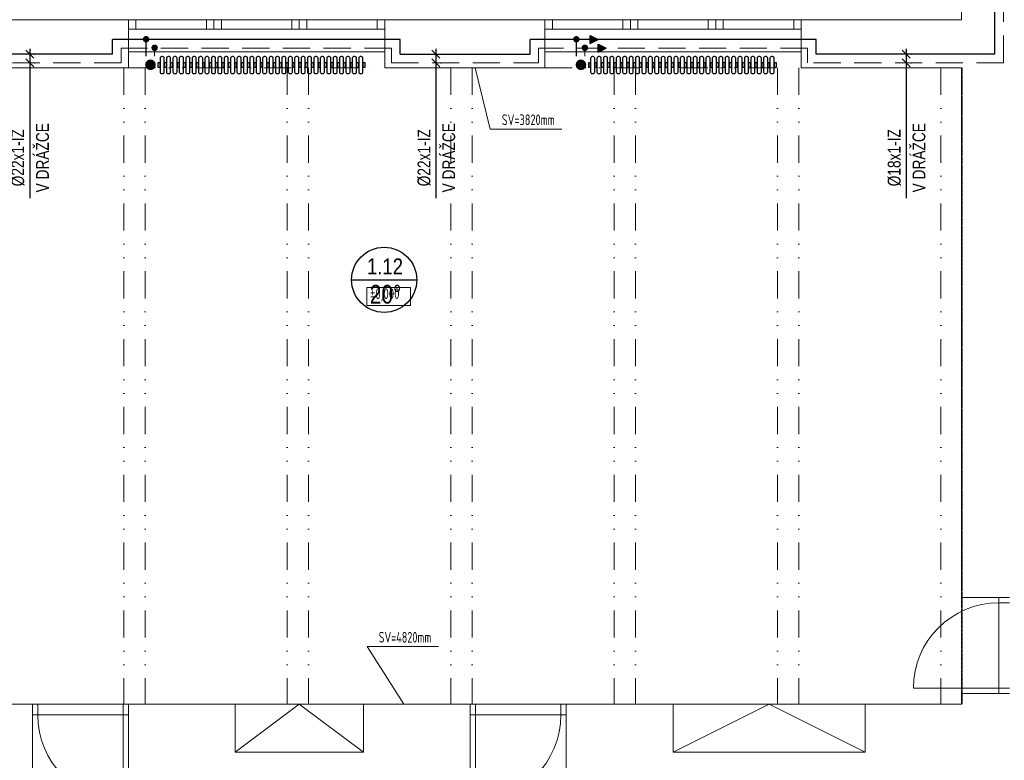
# Model space of a CAD drawing. Header units: millimetres. Extents: x 2424458 to 5109721, y -2781114 to -1335434.
# Tile 26 of 59: x 2470975 to 2480195, y -1384963 to -1378028. Entities that reach past the tile are written whole.
import ezdxf
from ezdxf.enums import TextEntityAlignment as Align

# ---------------------------------------------------------------- set-up
doc = ezdxf.new("R2010")
doc.units = ezdxf.units.MM
doc.header["$LTSCALE"] = 20
doc.header["$MEASUREMENT"] = 0
for name, pattern in [('Cerchovana 2 tecky', [0.33, 0.15, -0.06, 0, -0.06, 0, -0.06]), ('DASHED', [19.05, 12.7, -6.35]), ('DIVIDE', [31.75, 12.7, -6.35, 0, -6.35, 0, -6.35])]:
    doc.linetypes.add(name, pattern=pattern)
for name, color, linetype in [('ARMATURY', 2, 'Continuous'), ('KOTY', 2, 'Continuous'), ('slepák', 8, 'Continuous'), ('TZB_TOP rozvody', 6, 'Continuous'), ('UT', 6, 'Continuous'), ('Čísla místností', 7, 'Continuous')]:
    doc.layers.add(name, color=color, linetype=linetype)
doc.styles.add('ARIEL', font='ARIAL.TTF')
doc.styles.add('ISOCP', font='ISOCP___.TTF')
doc.styles.add('ROMANS', font='ic-romans.shx', dxfattribs={"width": 0.8})
doc.styles.get("Standard").update_dxf_attribs({"font": 'ic-romans.shx', "width": 0.8})
doc.dimstyles.new('M50', dxfattribs={"dimtxt": 100, "dimasz": 60, "dimexe": 50, "dimexo": 150, "dimgap": 100, "dimtad": 1, "dimdec": 0, "dimzin": 0, "dimdsep": 46, "dimtxsty": 'Standard', "dimblk1": 'OBLIQUE', "dimblk2": 'OBLIQUE', "dimsah": 1, "dimcen": 0.09, "dimdle": 50, "dimclrd": 256, "dimclre": 256, "dimclrt": 256, "dimadec": 0, "dimazin": 0, "dimtfac": 1, "dimtdec": 0, "dimtofl": 0, "dimtmove": 1, "dimatfit": 3, "dimldrblk": 'OBLIQUE', "dimfxl": 1, "dimarcsym": 0})

# ---------------------------------------------------------------- blocks, each defined once
blk = doc.blocks.new('_OBLIQUE')
at = {"color": 0, "linetype": 'ByBlock'}
blk.add_line((-0.5, -0.5), (0.5, 0.5), dxfattribs=at)
blk = doc.blocks.new('*D851')
at = {"layer": 'Defpoints', "color": 0}
for p in [(2479272.2, -1378350.4), (2479269.9, -1378430.4), (2479275.7, -1378430.4)]:
    blk.add_point(p, dxfattribs=at)
at = {"layer": 'KOTY', "linetype": 'Continuous', "lineweight": -2}
for p, q in [((2479275.7, -1378300.4), (2479275.7, -1378480.4)), ((2479322.2, -1378350.4), (2479325.7, -1378350.4)), ((2479275.7, -1378430.4), (2479275.7, -1379699.9)), ((2479319.9, -1378430.4), (2479325.7, -1378430.4))]:
    blk.add_line(p, q, dxfattribs=at)
at = {"layer": 'KOTY', "lineweight": -2, "xscale": 75, "yscale": 75, "zscale": 75}
for p, rotation in [((2479275.7, -1378350.4), 270), ((2479275.7, -1378430.4), 90)]:
    blk.add_blockref('_OBLIQUE', p, dxfattribs=dict(at, rotation=rotation))
at = {"layer": 'KOTY', "lineweight": -3, "insert": (2479165.7, -1379320.7), "char_height": 120, "attachment_point": 5, "rotation": 90, "style": 'ROMANS'}
blk.add_mtext('%%c18x1-IZ', dxfattribs=at)
blk = doc.blocks.new('*D852')
at = {"layer": 'Defpoints', "color": 0}
for p in [(2474869.1, -1378350.4), (2474866.8, -1378430.4), (2474872.5, -1378430.4)]:
    blk.add_point(p, dxfattribs=at)
at = {"layer": 'KOTY', "linetype": 'Continuous', "lineweight": -2}
for p, q in [((2474872.5, -1378300.4), (2474872.5, -1378480.4)), ((2474919.1, -1378350.4), (2474922.5, -1378350.4)), ((2474872.5, -1378430.4), (2474872.5, -1379699.9)), ((2474916.8, -1378430.4), (2474922.5, -1378430.4))]:
    blk.add_line(p, q, dxfattribs=at)
at = {"layer": 'KOTY', "lineweight": -2, "xscale": 75, "yscale": 75, "zscale": 75}
for p, rotation in [((2474872.5, -1378350.4), 270), ((2474872.5, -1378430.4), 90)]:
    blk.add_blockref('_OBLIQUE', p, dxfattribs=dict(at, rotation=rotation))
at = {"layer": 'KOTY', "lineweight": -3, "insert": (2474762.5, -1379320.7), "char_height": 120, "attachment_point": 5, "rotation": 90, "style": 'ROMANS'}
blk.add_mtext('%%c22x1-IZ', dxfattribs=at)
blk = doc.blocks.new('*U408', base_point=(16994.7, 17725.8))
at = {"linetype": 'ByBlock', "ltscale": 20}
blk.add_hatch(color=0, dxfattribs=at).paths.add_polyline_path([(16994.7, 17688.3), (17069.7, 17725.8), (16994.7, 17763.3)])
at = {"color": 0, "linetype": 'ByBlock', "lineweight": -2, "ltscale": 20}
for p, q in [((16994.7, 17688.3), (16994.7, 17763.3)), ((16994.7, 17763.3), (17069.7, 17725.8)), ((16994.7, 17688.3), (17069.7, 17725.8))]:
    blk.add_line(p, q, dxfattribs=at)
blk = doc.blocks.new('B')
at = {"layer": 'TZB_TOP rozvody', "lineweight": -3, "ltscale": 200}
blk.add_hatch(color=3, dxfattribs=at).paths.add_polyline_path([(32.4, 1.9, 1), (-28.8, 1.9, 1)])
blk.add_hatch(color=3, dxfattribs=at).paths.add_polyline_path([(32.4, 1.9, 1), (-28.8, 1.9, 1)])
blk = doc.blocks.new('*D854')
at = {"layer": 'Defpoints', "color": 0}
for p in [(2471064.8, -1378350.4), (2471062.6, -1378430.4), (2471068.3, -1378430.4)]:
    blk.add_point(p, dxfattribs=at)
at = {"layer": 'KOTY', "linetype": 'Continuous', "lineweight": -2}
for p, q in [((2471068.3, -1378300.4), (2471068.3, -1378480.4)), ((2471114.8, -1378350.4), (2471118.3, -1378350.4)), ((2471068.3, -1378430.4), (2471068.3, -1379699.9)), ((2471112.6, -1378430.4), (2471118.3, -1378430.4))]:
    blk.add_line(p, q, dxfattribs=at)
at = {"layer": 'KOTY', "lineweight": -2, "xscale": 75, "yscale": 75, "zscale": 75}
for p, rotation in [((2471068.3, -1378350.4), 270), ((2471068.3, -1378430.4), 90)]:
    blk.add_blockref('_OBLIQUE', p, dxfattribs=dict(at, rotation=rotation))
at = {"layer": 'KOTY', "lineweight": -3, "insert": (2470958.3, -1379320.7), "char_height": 120, "attachment_point": 5, "rotation": 90, "style": 'ROMANS'}
blk.add_mtext('%%c22x1-IZ', dxfattribs=at)

msp = doc.modelspace()

# ---------------------------------------------------------------- hatches: boundary and pattern name
at = {"layer": 'UT'}
for points in [[(2472199.2, -1378500.3, 1), (2472199.2, -1378400.3, 1)], [(2476230.5, -1378500.3, 1), (2476230.5, -1378400.3, 1)]]:
    msp.add_hatch(color=3, dxfattribs=at).paths.add_polyline_path(points)

# ---------------------------------------------------------------- linework, layer by layer
at = {"layer": 'slepák', "linetype": 'Continuous', "lineweight": 13, "transparency": 33554687}
for p, q in [((2479793.3, -1376342.9), (2479793.3, -1378027.9)), ((2471993.3, -1378027.9), (2470493.3, -1378027.9)), ((2471993.3, -1378027.9), (2474393.3, -1378027.9)), ((2471993.3, -1378027.9), (2471993.3, -1378477.9)), ((2472063.3, -1378117.9), (2472063.3, -1378027.9)), ((2472723.3, -1378117.9), (2472723.3, -1378027.9)), ((2472793.3, -1378117.9), (2472793.3, -1378027.9)), ((2472863.3, -1378117.9), (2472863.3, -1378027.9)), ((2473523.3, -1378117.9), (2473523.3, -1378027.9)), ((2473593.3, -1378117.9), (2473593.3, -1378027.9)), ((2473663.3, -1378117.9), (2473663.3, -1378027.9)), ((2474323.3, -1378117.9), (2474323.3, -1378027.9)), ((2474393.3, -1378027.9), (2474393.3, -1378477.9)), ((2475893.3, -1378027.9), (2474393.3, -1378027.9)), ((2475893.3, -1378027.9), (2478293.3, -1378027.9)), ((2475893.3, -1378027.9), (2475893.3, -1378477.9)), ((2475893.3, -1378477.9), (2475893.3, -1378027.9)), ((2475963.3, -1378117.9), (2475963.3, -1378027.9)), ((2476623.3, -1378117.9), (2476623.3, -1378027.9)), ((2476693.3, -1378117.9), (2476693.3, -1378027.9)), ((2476763.3, -1378117.9), (2476763.3, -1378027.9)), ((2477423.3, -1378117.9), (2477423.3, -1378027.9)), ((2477493.3, -1378117.9), (2477493.3, -1378027.9)), ((2477563.3, -1378117.9), (2477563.3, -1378027.9)), ((2478223.3, -1378117.9), (2478223.3, -1378027.9)), ((2479793.3, -1378027.9), (2478293.3, -1378027.9)), ((2478293.3, -1378027.9), (2478293.3, -1378477.9)), ((2478293.3, -1378477.9), (2478293.3, -1378027.9)), ((2471993.3, -1378117.9), (2474393.3, -1378117.9)), ((2475893.3, -1378117.9), (2478293.3, -1378117.9)), ((2471993.3, -1378327.9), (2474393.3, -1378327.9)), ((2475893.3, -1378327.9), (2478293.3, -1378327.9)), ((2471993.3, -1378477.9), (2470493.3, -1378477.9)), ((2475893.3, -1378477.9), (2474393.3, -1378477.9)), ((2475381.9, -1379051.6), (2475239.3, -1378477.9)), ((2479793.3, -1378477.9), (2478293.3, -1378477.9)), ((2479793.3, -1378477.9), (2479793.3, -1383437.9)), ((2476051.9, -1379051.6), (2475381.9, -1379051.6)), ((2479793.3, -1383437.9), (2480243.3, -1383437.9)), ((2480143.3, -1383437.9), (2480143.3, -1384337.9)), ((2480143.3, -1383487.9), (2480243.3, -1383487.9)), ((2474898, -1383897.6), (2474228, -1383897.6)), ((2474228, -1383897.6), (2474571.8, -1384437.9)), ((2480143.3, -1384287.9), (2479343.3, -1384287.9)), ((2480143.3, -1384287.9), (2480243.3, -1384287.9)), ((2479793.3, -1384337.9), (2480243.3, -1384337.9)), ((2479793.3, -1384337.9), (2479793.3, -1384437.9)), ((2471093.3, -1384437.9), (2470143.3, -1384437.9)), ((2471093.3, -1385037.9), (2471093.3, -1384437.9)), ((2471093.3, -1384437.9), (2471993.3, -1384437.9)), ((2471143.3, -1384537.9), (2471143.3, -1384437.9)), ((2471943.3, -1384537.9), (2471943.3, -1384437.9)), ((2472993.3, -1384437.9), (2471993.3, -1384437.9)), ((2471993.3, -1385037.9), (2471993.3, -1384437.9)), ((2472993.3, -1384887.9), (2472993.3, -1384437.9)), ((2472993.3, -1384437.9), (2474193.3, -1384437.9)), ((2472993.3, -1384887.9), (2473593.3, -1384437.9)), ((2473593.3, -1384437.9), (2474193.3, -1384887.9)), ((2475193.3, -1384437.9), (2474193.3, -1384437.9)), ((2474193.3, -1384887.9), (2474193.3, -1384437.9)), ((2475193.3, -1385037.9), (2475193.3, -1384437.9)), ((2475193.3, -1384437.9), (2476093.3, -1384437.9)), ((2475243.3, -1384537.9), (2475243.3, -1384437.9)), ((2476043.3, -1384537.9), (2476043.3, -1384437.9)), ((2477093.3, -1384437.9), (2476093.3, -1384437.9)), ((2476093.3, -1385037.9), (2476093.3, -1384437.9)), ((2477093.3, -1384887.9), (2477093.3, -1384437.9)), ((2477093.3, -1384437.9), (2478893.3, -1384437.9)), ((2477093.3, -1384887.9), (2477993.3, -1384437.9)), ((2477993.3, -1384437.9), (2478893.3, -1384887.9)), ((2479793.3, -1384437.9), (2478893.3, -1384437.9)), ((2478893.3, -1384887.9), (2478893.3, -1384437.9)), ((2471093.3, -1384537.9), (2471993.3, -1384537.9)), ((2471943.3, -1384537.9), (2471943.3, -1385337.9)), ((2475193.3, -1384537.9), (2476093.3, -1384537.9)), ((2475243.3, -1384537.9), (2475243.3, -1385337.9)), ((2474193.3, -1384887.9), (2472993.3, -1384887.9)), ((2478893.3, -1384887.9), (2477093.3, -1384887.9))]:
    msp.add_line(p, q, dxfattribs=at)
at = {"layer": 'slepák', "linetype": 'DIVIDE', "lineweight": 13, "transparency": 33554687}
for p, q in [((2471950.8, -1378477.9), (2471950.8, -1384437.9)), ((2471993.3, -1378477.9), (2474393.3, -1378477.9)), ((2472150.8, -1378477.9), (2472150.8, -1384437.9)), ((2473480.8, -1378477.9), (2473480.8, -1384437.9)), ((2473680.8, -1378477.9), (2473680.8, -1384437.9)), ((2475010.8, -1378477.9), (2475010.8, -1384437.9)), ((2475210.8, -1378477.9), (2475210.8, -1384437.9)), ((2475893.3, -1378477.9), (2478293.3, -1378477.9)), ((2476540.8, -1378477.9), (2476540.8, -1384437.9)), ((2476740.8, -1378477.9), (2476740.8, -1384437.9)), ((2478070.8, -1378477.9), (2478070.8, -1384437.9)), ((2478270.8, -1378477.9), (2478270.8, -1384437.9)), ((2479600.8, -1378477.9), (2479600.8, -1384437.9))]:
    msp.add_line(p, q, dxfattribs=at)
at = {"layer": 'slepák', "linetype": 'Cerchovana 2 tecky', "lineweight": 13, "transparency": 33554687}
for p, q in [((2479800.8, -1378477.9), (2479800.8, -1384437.9)), ((2479793.3, -1383437.9), (2479793.3, -1384337.9))]:
    msp.add_line(p, q, dxfattribs=at)
at = {"layer": 'slepák', "linetype": 'Continuous', "lineweight": 13, "transparency": 33554687}
msp.add_lwpolyline([(2474226, -1380703.3), (2474633.6, -1380703.3), (2474633.6, -1380536.7), (2474226, -1380536.7), (2474226, -1380703.3)], dxfattribs=at)
for centre, start, end in [((2480143.3, -1384287.9), 90, 180), ((2471943.3, -1384537.9), 180, 270), ((2475243.3, -1384537.9), 270, 0)]:
    msp.add_arc(centre, 800, start, end, dxfattribs=at)
at = {"layer": 'TZB_TOP rozvody', "lineweight": -3, "ltscale": 20}
for p, q in [((2480107.5, -1378350.4), (2480107.6, -1376650.3)), ((2474536.2, -1378213), (2471844.8, -1378213.1)), ((2471844.8, -1378350.4), (2471844.8, -1378213.1)), ((2472156.8, -1378213.1), (2472156.8, -1378368.3)), ((2474536.2, -1378350.4), (2474536.2, -1378213)), ((2478432.7, -1378213), (2475753.9, -1378213.1)), ((2475753.9, -1378350.5), (2475753.9, -1378213.1)), ((2476185.8, -1378213.1), (2476185.8, -1378368.3)), ((2478432.7, -1378350.5), (2478432.7, -1378213)), ((2471844.8, -1378350.4), (2470641.7, -1378350.5)), ((2474536.2, -1378350.4), (2475753.9, -1378350.5)), ((2480107.5, -1378350.4), (2478432.7, -1378350.5))]:
    msp.add_line(p, q, dxfattribs=at)
at = {"layer": 'TZB_TOP rozvody', "linetype": 'DASHED', "lineweight": 9}
for p, q in [((2480187.5, -1378430.4), (2480187.6, -1376730.3)), ((2474456.3, -1378293), (2471924.8, -1378293.1)), ((2471924.8, -1378430.4), (2471924.8, -1378293.1)), ((2472236.7, -1378293.1), (2472236.7, -1378368.3)), ((2474456.3, -1378430.4), (2474456.3, -1378293)), ((2478352.7, -1378293), (2475833.9, -1378293.1)), ((2475833.9, -1378430.5), (2475833.9, -1378293.1)), ((2476265.8, -1378293.1), (2476265.8, -1378368.3)), ((2478352.7, -1378430.5), (2478352.7, -1378293)), ((2471924.8, -1378430.4), (2470561.8, -1378430.5)), ((2474456.3, -1378430.4), (2475833.9, -1378430.5)), ((2480187.5, -1378430.4), (2478352.7, -1378430.5))]:
    msp.add_line(p, q, dxfattribs=at)
at = {"layer": 'UT', "color": 2}
msp.add_line((2474082.9, -1380463.8), (2474692.5, -1380463.8), dxfattribs=at)
at = {"layer": 'UT', "color": 1}
for points in [[(2472289.6, -1378388.2), (2472289.6, -1378518.2, 0.414214), (2472304.6, -1378533.2), (2472313.6, -1378533.2, 0.414214), (2472328.6, -1378518.2), (2472328.6, -1378388.2, 0.414214), (2472313.6, -1378373.2), (2472304.6, -1378373.2, 0.414214)], [(2472349.6, -1378388.2), (2472349.6, -1378518.2, 0.414214), (2472364.6, -1378533.2), (2472373.6, -1378533.2, 0.414214), (2472388.6, -1378518.2), (2472388.6, -1378388.2, 0.414214), (2472373.6, -1378373.2), (2472364.6, -1378373.2, 0.414214)], [(2472409.6, -1378388.2), (2472409.6, -1378518.2, 0.414214), (2472424.6, -1378533.2), (2472433.6, -1378533.2, 0.414214), (2472448.6, -1378518.2), (2472448.6, -1378388.2, 0.414214), (2472433.6, -1378373.2), (2472424.6, -1378373.2, 0.414214)], [(2472469.6, -1378388.2), (2472469.6, -1378518.2, 0.414214), (2472484.6, -1378533.2), (2472493.6, -1378533.2, 0.414214), (2472508.6, -1378518.2), (2472508.6, -1378388.2, 0.414214), (2472493.6, -1378373.2), (2472484.6, -1378373.2, 0.414214)], [(2472529.6, -1378388.2), (2472529.6, -1378518.2, 0.414214), (2472544.6, -1378533.2), (2472553.6, -1378533.2, 0.414214), (2472568.6, -1378518.2), (2472568.6, -1378388.2, 0.414214), (2472553.6, -1378373.2), (2472544.6, -1378373.2, 0.414214)], [(2472589.6, -1378388.2), (2472589.6, -1378518.2, 0.414214), (2472604.6, -1378533.2), (2472613.6, -1378533.2, 0.414214), (2472628.6, -1378518.2), (2472628.6, -1378388.2, 0.414214), (2472613.6, -1378373.2), (2472604.6, -1378373.2, 0.414214)], [(2472649.6, -1378388.2), (2472649.6, -1378518.2, 0.414214), (2472664.6, -1378533.2), (2472673.6, -1378533.2, 0.414214), (2472688.6, -1378518.2), (2472688.6, -1378388.2, 0.414214), (2472673.6, -1378373.2), (2472664.6, -1378373.2, 0.414214)], [(2472709.6, -1378388.2), (2472709.6, -1378518.2, 0.414214), (2472724.6, -1378533.2), (2472733.6, -1378533.2, 0.414214), (2472748.6, -1378518.2), (2472748.6, -1378388.2, 0.414214), (2472733.6, -1378373.2), (2472724.6, -1378373.2, 0.414214)], [(2472769.6, -1378388.2), (2472769.6, -1378518.2, 0.414214), (2472784.6, -1378533.2), (2472793.6, -1378533.2, 0.414214), (2472808.6, -1378518.2), (2472808.6, -1378388.2, 0.414214), (2472793.6, -1378373.2), (2472784.6, -1378373.2, 0.414214)], [(2472829.6, -1378388.2), (2472829.6, -1378518.2, 0.414214), (2472844.6, -1378533.2), (2472853.6, -1378533.2, 0.414214), (2472868.6, -1378518.2), (2472868.6, -1378388.2, 0.414214), (2472853.6, -1378373.2), (2472844.6, -1378373.2, 0.414214)], [(2472889.6, -1378388.2), (2472889.6, -1378518.2, 0.414214), (2472904.6, -1378533.2), (2472913.6, -1378533.2, 0.414214), (2472928.6, -1378518.2), (2472928.6, -1378388.2, 0.414214), (2472913.6, -1378373.2), (2472904.6, -1378373.2, 0.414214)], [(2472949.6, -1378388.2), (2472949.6, -1378518.2, 0.414214), (2472964.6, -1378533.2), (2472973.6, -1378533.2, 0.414214), (2472988.6, -1378518.2), (2472988.6, -1378388.2, 0.414214), (2472973.6, -1378373.2), (2472964.6, -1378373.2, 0.414214)], [(2473009.6, -1378388.2), (2473009.6, -1378518.2, 0.414214), (2473024.6, -1378533.2), (2473033.6, -1378533.2, 0.414214), (2473048.6, -1378518.2), (2473048.6, -1378388.2, 0.414214), (2473033.6, -1378373.2), (2473024.6, -1378373.2, 0.414214)], [(2473069.6, -1378388.2), (2473069.6, -1378518.2, 0.414214), (2473084.6, -1378533.2), (2473093.6, -1378533.2, 0.414214), (2473108.6, -1378518.2), (2473108.6, -1378388.2, 0.414214), (2473093.6, -1378373.2), (2473084.6, -1378373.2, 0.414214)], [(2473129.6, -1378388.2), (2473129.6, -1378518.2, 0.414214), (2473144.6, -1378533.2), (2473153.6, -1378533.2, 0.414214), (2473168.6, -1378518.2), (2473168.6, -1378388.2, 0.414214), (2473153.6, -1378373.2), (2473144.6, -1378373.2, 0.414214)], [(2473189.6, -1378388.2), (2473189.6, -1378518.2, 0.414214), (2473204.6, -1378533.2), (2473213.6, -1378533.2, 0.414214), (2473228.6, -1378518.2), (2473228.6, -1378388.2, 0.414214), (2473213.6, -1378373.2), (2473204.6, -1378373.2, 0.414214)], [(2473249.6, -1378388.2), (2473249.6, -1378518.2, 0.414214), (2473264.6, -1378533.2), (2473273.6, -1378533.2, 0.414214), (2473288.6, -1378518.2), (2473288.6, -1378388.2, 0.414214), (2473273.6, -1378373.2), (2473264.6, -1378373.2, 0.414214)], [(2473309.6, -1378388.2), (2473309.6, -1378518.2, 0.414214), (2473324.6, -1378533.2), (2473333.6, -1378533.2, 0.414214), (2473348.6, -1378518.2), (2473348.6, -1378388.2, 0.414214), (2473333.6, -1378373.2), (2473324.6, -1378373.2, 0.414214)], [(2473369.6, -1378388.2), (2473369.6, -1378518.2, 0.414214), (2473384.6, -1378533.2), (2473393.6, -1378533.2, 0.414214), (2473408.6, -1378518.2), (2473408.6, -1378388.2, 0.414214), (2473393.6, -1378373.2), (2473384.6, -1378373.2, 0.414214)], [(2473429.6, -1378388.2), (2473429.6, -1378518.2, 0.414214), (2473444.6, -1378533.2), (2473453.6, -1378533.2, 0.414214), (2473468.6, -1378518.2), (2473468.6, -1378388.2, 0.414214), (2473453.6, -1378373.2), (2473444.6, -1378373.2, 0.414214)], [(2473489.6, -1378388.2), (2473489.6, -1378518.2, 0.414214), (2473504.6, -1378533.2), (2473513.6, -1378533.2, 0.414214), (2473528.6, -1378518.2), (2473528.6, -1378388.2, 0.414214), (2473513.6, -1378373.2), (2473504.6, -1378373.2, 0.414214)], [(2473549.6, -1378388.2), (2473549.6, -1378518.2, 0.414214), (2473564.6, -1378533.2), (2473573.6, -1378533.2, 0.414214), (2473588.6, -1378518.2), (2473588.6, -1378388.2, 0.414214), (2473573.6, -1378373.2), (2473564.6, -1378373.2, 0.414214)], [(2473609.6, -1378388.2), (2473609.6, -1378518.2, 0.414214), (2473624.6, -1378533.2), (2473633.6, -1378533.2, 0.414214), (2473648.6, -1378518.2), (2473648.6, -1378388.2, 0.414214), (2473633.6, -1378373.2), (2473624.6, -1378373.2, 0.414214)], [(2473669.6, -1378388.2), (2473669.6, -1378518.2, 0.414214), (2473684.6, -1378533.2), (2473693.6, -1378533.2, 0.414214), (2473708.6, -1378518.2), (2473708.6, -1378388.2, 0.414214), (2473693.6, -1378373.2), (2473684.6, -1378373.2, 0.414214)], [(2473729.6, -1378388.2), (2473729.6, -1378518.2, 0.414214), (2473744.6, -1378533.2), (2473753.6, -1378533.2, 0.414214), (2473768.6, -1378518.2), (2473768.6, -1378388.2, 0.414214), (2473753.6, -1378373.2), (2473744.6, -1378373.2, 0.414214)], [(2473789.6, -1378388.2), (2473789.6, -1378518.2, 0.414214), (2473804.6, -1378533.2), (2473813.6, -1378533.2, 0.414214), (2473828.6, -1378518.2), (2473828.6, -1378388.2, 0.414214), (2473813.6, -1378373.2), (2473804.6, -1378373.2, 0.414214)], [(2473849.6, -1378388.2), (2473849.6, -1378518.2, 0.414214), (2473864.6, -1378533.2), (2473873.6, -1378533.2, 0.414214), (2473888.6, -1378518.2), (2473888.6, -1378388.2, 0.414214), (2473873.6, -1378373.2), (2473864.6, -1378373.2, 0.414214)], [(2473909.6, -1378388.2), (2473909.6, -1378518.2, 0.414214), (2473924.6, -1378533.2), (2473933.6, -1378533.2, 0.414214), (2473948.6, -1378518.2), (2473948.6, -1378388.2, 0.414214), (2473933.6, -1378373.2), (2473924.6, -1378373.2, 0.414214)], [(2473969.6, -1378388.2), (2473969.6, -1378518.2, 0.414214), (2473984.6, -1378533.2), (2473993.6, -1378533.2, 0.414214), (2474008.6, -1378518.2), (2474008.6, -1378388.2, 0.414214), (2473993.6, -1378373.2), (2473984.6, -1378373.2, 0.414214)], [(2474029.6, -1378388.2), (2474029.6, -1378518.2, 0.414214), (2474044.6, -1378533.2), (2474053.6, -1378533.2, 0.414214), (2474068.6, -1378518.2), (2474068.6, -1378388.2, 0.414214), (2474053.6, -1378373.2), (2474044.6, -1378373.2, 0.414214)], [(2474089.6, -1378388.2), (2474089.6, -1378518.2, 0.414214), (2474104.6, -1378533.2), (2474113.6, -1378533.2, 0.414214), (2474128.6, -1378518.2), (2474128.6, -1378388.2, 0.414214), (2474113.6, -1378373.2), (2474104.6, -1378373.2, 0.414214)], [(2474149.6, -1378388.2), (2474149.6, -1378518.2, 0.414214), (2474164.6, -1378533.2), (2474173.6, -1378533.2, 0.414214), (2474188.6, -1378518.2), (2474188.6, -1378388.2, 0.414214), (2474173.6, -1378373.2), (2474164.6, -1378373.2, 0.414214)], [(2476320.9, -1378388.2), (2476320.9, -1378518.2, 0.414214), (2476335.9, -1378533.2), (2476344.9, -1378533.2, 0.414214), (2476359.9, -1378518.2), (2476359.9, -1378388.2, 0.414214), (2476344.9, -1378373.2), (2476335.9, -1378373.2, 0.414214)], [(2476380.9, -1378388.2), (2476380.9, -1378518.2, 0.414214), (2476395.9, -1378533.2), (2476404.9, -1378533.2, 0.414214), (2476419.9, -1378518.2), (2476419.9, -1378388.2, 0.414214), (2476404.9, -1378373.2), (2476395.9, -1378373.2, 0.414214)], [(2476440.9, -1378388.2), (2476440.9, -1378518.2, 0.414214), (2476455.9, -1378533.2), (2476464.9, -1378533.2, 0.414214), (2476479.9, -1378518.2), (2476479.9, -1378388.2, 0.414214), (2476464.9, -1378373.2), (2476455.9, -1378373.2, 0.414214)], [(2476500.9, -1378388.2), (2476500.9, -1378518.2, 0.414214), (2476515.9, -1378533.2), (2476524.9, -1378533.2, 0.414214), (2476539.9, -1378518.2), (2476539.9, -1378388.2, 0.414214), (2476524.9, -1378373.2), (2476515.9, -1378373.2, 0.414214)], [(2476560.9, -1378388.2), (2476560.9, -1378518.2, 0.414214), (2476575.9, -1378533.2), (2476584.9, -1378533.2, 0.414214), (2476599.9, -1378518.2), (2476599.9, -1378388.2, 0.414214), (2476584.9, -1378373.2), (2476575.9, -1378373.2, 0.414214)], [(2476620.9, -1378388.2), (2476620.9, -1378518.2, 0.414214), (2476635.9, -1378533.2), (2476644.9, -1378533.2, 0.414214), (2476659.9, -1378518.2), (2476659.9, -1378388.2, 0.414214), (2476644.9, -1378373.2), (2476635.9, -1378373.2, 0.414214)], [(2476680.9, -1378388.2), (2476680.9, -1378518.2, 0.414214), (2476695.9, -1378533.2), (2476704.9, -1378533.2, 0.414214), (2476719.9, -1378518.2), (2476719.9, -1378388.2, 0.414214), (2476704.9, -1378373.2), (2476695.9, -1378373.2, 0.414214)], [(2476740.9, -1378388.2), (2476740.9, -1378518.2, 0.414214), (2476755.9, -1378533.2), (2476764.9, -1378533.2, 0.414214), (2476779.9, -1378518.2), (2476779.9, -1378388.2, 0.414214), (2476764.9, -1378373.2), (2476755.9, -1378373.2, 0.414214)], [(2476800.9, -1378388.2), (2476800.9, -1378518.2, 0.414214), (2476815.9, -1378533.2), (2476824.9, -1378533.2, 0.414214), (2476839.9, -1378518.2), (2476839.9, -1378388.2, 0.414214), (2476824.9, -1378373.2), (2476815.9, -1378373.2, 0.414214)], [(2476860.9, -1378388.2), (2476860.9, -1378518.2, 0.414214), (2476875.9, -1378533.2), (2476884.9, -1378533.2, 0.414214), (2476899.9, -1378518.2), (2476899.9, -1378388.2, 0.414214), (2476884.9, -1378373.2), (2476875.9, -1378373.2, 0.414214)], [(2476920.9, -1378388.2), (2476920.9, -1378518.2, 0.414214), (2476935.9, -1378533.2), (2476944.9, -1378533.2, 0.414214), (2476959.9, -1378518.2), (2476959.9, -1378388.2, 0.414214), (2476944.9, -1378373.2), (2476935.9, -1378373.2, 0.414214)], [(2476980.9, -1378388.2), (2476980.9, -1378518.2, 0.414214), (2476995.9, -1378533.2), (2477004.9, -1378533.2, 0.414214), (2477019.9, -1378518.2), (2477019.9, -1378388.2, 0.414214), (2477004.9, -1378373.2), (2476995.9, -1378373.2, 0.414214)], [(2477040.9, -1378388.2), (2477040.9, -1378518.2, 0.414214), (2477055.9, -1378533.2), (2477064.9, -1378533.2, 0.414214), (2477079.9, -1378518.2), (2477079.9, -1378388.2, 0.414214), (2477064.9, -1378373.2), (2477055.9, -1378373.2, 0.414214)], [(2477100.9, -1378388.2), (2477100.9, -1378518.2, 0.414214), (2477115.9, -1378533.2), (2477124.9, -1378533.2, 0.414214), (2477139.9, -1378518.2), (2477139.9, -1378388.2, 0.414214), (2477124.9, -1378373.2), (2477115.9, -1378373.2, 0.414214)], [(2477160.9, -1378388.2), (2477160.9, -1378518.2, 0.414214), (2477175.9, -1378533.2), (2477184.9, -1378533.2, 0.414214), (2477199.9, -1378518.2), (2477199.9, -1378388.2, 0.414214), (2477184.9, -1378373.2), (2477175.9, -1378373.2, 0.414214)], [(2477220.9, -1378388.2), (2477220.9, -1378518.2, 0.414214), (2477235.9, -1378533.2), (2477244.9, -1378533.2, 0.414214), (2477259.9, -1378518.2), (2477259.9, -1378388.2, 0.414214), (2477244.9, -1378373.2), (2477235.9, -1378373.2, 0.414214)], [(2477280.9, -1378388.2), (2477280.9, -1378518.2, 0.414214), (2477295.9, -1378533.2), (2477304.9, -1378533.2, 0.414214), (2477319.9, -1378518.2), (2477319.9, -1378388.2, 0.414214), (2477304.9, -1378373.2), (2477295.9, -1378373.2, 0.414214)], [(2477340.9, -1378388.2), (2477340.9, -1378518.2, 0.414214), (2477355.9, -1378533.2), (2477364.9, -1378533.2, 0.414214), (2477379.9, -1378518.2), (2477379.9, -1378388.2, 0.414214), (2477364.9, -1378373.2), (2477355.9, -1378373.2, 0.414214)], [(2477400.9, -1378388.2), (2477400.9, -1378518.2, 0.414214), (2477415.9, -1378533.2), (2477424.9, -1378533.2, 0.414214), (2477439.9, -1378518.2), (2477439.9, -1378388.2, 0.414214), (2477424.9, -1378373.2), (2477415.9, -1378373.2, 0.414214)], [(2477460.9, -1378388.2), (2477460.9, -1378518.2, 0.414214), (2477475.9, -1378533.2), (2477484.9, -1378533.2, 0.414214), (2477499.9, -1378518.2), (2477499.9, -1378388.2, 0.414214), (2477484.9, -1378373.2), (2477475.9, -1378373.2, 0.414214)], [(2477520.9, -1378388.2), (2477520.9, -1378518.2, 0.414214), (2477535.9, -1378533.2), (2477544.9, -1378533.2, 0.414214), (2477559.9, -1378518.2), (2477559.9, -1378388.2, 0.414214), (2477544.9, -1378373.2), (2477535.9, -1378373.2, 0.414214)], [(2477580.9, -1378388.2), (2477580.9, -1378518.2, 0.414214), (2477595.9, -1378533.2), (2477604.9, -1378533.2, 0.414214), (2477619.9, -1378518.2), (2477619.9, -1378388.2, 0.414214), (2477604.9, -1378373.2), (2477595.9, -1378373.2, 0.414214)], [(2477640.9, -1378388.2), (2477640.9, -1378518.2, 0.414214), (2477655.9, -1378533.2), (2477664.9, -1378533.2, 0.414214), (2477679.9, -1378518.2), (2477679.9, -1378388.2, 0.414214), (2477664.9, -1378373.2), (2477655.9, -1378373.2, 0.414214)], [(2477700.9, -1378388.2), (2477700.9, -1378518.2, 0.414214), (2477715.9, -1378533.2), (2477724.9, -1378533.2, 0.414214), (2477739.9, -1378518.2), (2477739.9, -1378388.2, 0.414214), (2477724.9, -1378373.2), (2477715.9, -1378373.2, 0.414214)], [(2477760.9, -1378388.2), (2477760.9, -1378518.2, 0.414214), (2477775.9, -1378533.2), (2477784.9, -1378533.2, 0.414214), (2477799.9, -1378518.2), (2477799.9, -1378388.2, 0.414214), (2477784.9, -1378373.2), (2477775.9, -1378373.2, 0.414214)], [(2477820.9, -1378388.2), (2477820.9, -1378518.2, 0.414214), (2477835.9, -1378533.2), (2477844.9, -1378533.2, 0.414214), (2477859.9, -1378518.2), (2477859.9, -1378388.2, 0.414214), (2477844.9, -1378373.2), (2477835.9, -1378373.2, 0.414214)], [(2477880.9, -1378388.2), (2477880.9, -1378518.2, 0.414214), (2477895.9, -1378533.2), (2477904.9, -1378533.2, 0.414214), (2477919.9, -1378518.2), (2477919.9, -1378388.2, 0.414214), (2477904.9, -1378373.2), (2477895.9, -1378373.2, 0.414214)], [(2477940.9, -1378388.2), (2477940.9, -1378518.2, 0.414214), (2477955.9, -1378533.2), (2477964.9, -1378533.2, 0.414214), (2477979.9, -1378518.2), (2477979.9, -1378388.2, 0.414214), (2477964.9, -1378373.2), (2477955.9, -1378373.2, 0.414214)], [(2478000.9, -1378388.2), (2478000.9, -1378518.2, 0.414214), (2478015.9, -1378533.2), (2478024.9, -1378533.2, 0.414214), (2478039.9, -1378518.2), (2478039.9, -1378388.2, 0.414214), (2478024.9, -1378373.2), (2478015.9, -1378373.2, 0.414214)]]:
    msp.add_lwpolyline(points, format="xyb", close=True, dxfattribs=at)
for points in [[(2472268.6, -1378433.2), (2472268.6, -1378473.2), (2472289.6, -1378473.2), (2472289.6, -1378433.2)], [(2472328.6, -1378433.2), (2472328.6, -1378473.2), (2472349.6, -1378473.2), (2472349.6, -1378433.2)], [(2472388.6, -1378433.2), (2472388.6, -1378473.2), (2472409.6, -1378473.2), (2472409.6, -1378433.2)], [(2472448.6, -1378433.2), (2472448.6, -1378473.2), (2472469.6, -1378473.2), (2472469.6, -1378433.2)], [(2472508.6, -1378433.2), (2472508.6, -1378473.2), (2472529.6, -1378473.2), (2472529.6, -1378433.2)], [(2472568.6, -1378433.2), (2472568.6, -1378473.2), (2472589.6, -1378473.2), (2472589.6, -1378433.2)], [(2472628.6, -1378433.2), (2472628.6, -1378473.2), (2472649.6, -1378473.2), (2472649.6, -1378433.2)], [(2472688.6, -1378433.2), (2472688.6, -1378473.2), (2472709.6, -1378473.2), (2472709.6, -1378433.2)], [(2472748.6, -1378433.2), (2472748.6, -1378473.2), (2472769.6, -1378473.2), (2472769.6, -1378433.2)], [(2472808.6, -1378433.2), (2472808.6, -1378473.2), (2472829.6, -1378473.2), (2472829.6, -1378433.2)], [(2472868.6, -1378433.2), (2472868.6, -1378473.2), (2472889.6, -1378473.2), (2472889.6, -1378433.2)], [(2472928.6, -1378433.2), (2472928.6, -1378473.2), (2472949.6, -1378473.2), (2472949.6, -1378433.2)], [(2472988.6, -1378433.2), (2472988.6, -1378473.2), (2473009.6, -1378473.2), (2473009.6, -1378433.2)], [(2473048.6, -1378433.2), (2473048.6, -1378473.2), (2473069.6, -1378473.2), (2473069.6, -1378433.2)], [(2473108.6, -1378433.2), (2473108.6, -1378473.2), (2473129.6, -1378473.2), (2473129.6, -1378433.2)], [(2473168.6, -1378433.2), (2473168.6, -1378473.2), (2473189.6, -1378473.2), (2473189.6, -1378433.2)], [(2473228.6, -1378433.2), (2473228.6, -1378473.2), (2473249.6, -1378473.2), (2473249.6, -1378433.2)], [(2473288.6, -1378433.2), (2473288.6, -1378473.2), (2473309.6, -1378473.2), (2473309.6, -1378433.2)], [(2473348.6, -1378433.2), (2473348.6, -1378473.2), (2473369.6, -1378473.2), (2473369.6, -1378433.2)], [(2473408.6, -1378433.2), (2473408.6, -1378473.2), (2473429.6, -1378473.2), (2473429.6, -1378433.2)], [(2473468.6, -1378433.2), (2473468.6, -1378473.2), (2473489.6, -1378473.2), (2473489.6, -1378433.2)], [(2473528.6, -1378433.2), (2473528.6, -1378473.2), (2473549.6, -1378473.2), (2473549.6, -1378433.2)], [(2473588.6, -1378433.2), (2473588.6, -1378473.2), (2473609.6, -1378473.2), (2473609.6, -1378433.2)], [(2473648.6, -1378433.2), (2473648.6, -1378473.2), (2473669.6, -1378473.2), (2473669.6, -1378433.2)], [(2473708.6, -1378433.2), (2473708.6, -1378473.2), (2473729.6, -1378473.2), (2473729.6, -1378433.2)], [(2473768.6, -1378433.2), (2473768.6, -1378473.2), (2473789.6, -1378473.2), (2473789.6, -1378433.2)], [(2473828.6, -1378433.2), (2473828.6, -1378473.2), (2473849.6, -1378473.2), (2473849.6, -1378433.2)], [(2473888.6, -1378433.2), (2473888.6, -1378473.2), (2473909.6, -1378473.2), (2473909.6, -1378433.2)], [(2473948.6, -1378433.2), (2473948.6, -1378473.2), (2473969.6, -1378473.2), (2473969.6, -1378433.2)], [(2474008.6, -1378433.2), (2474008.6, -1378473.2), (2474029.6, -1378473.2), (2474029.6, -1378433.2)], [(2474068.6, -1378433.2), (2474068.6, -1378473.2), (2474089.6, -1378473.2), (2474089.6, -1378433.2)], [(2474128.6, -1378433.2), (2474128.6, -1378473.2), (2474149.6, -1378473.2), (2474149.6, -1378433.2)], [(2474188.6, -1378433.2), (2474188.6, -1378473.2), (2474209.6, -1378473.2), (2474209.6, -1378433.2)], [(2476299.9, -1378433.2), (2476299.9, -1378473.2), (2476320.9, -1378473.2), (2476320.9, -1378433.2)], [(2476359.9, -1378433.2), (2476359.9, -1378473.2), (2476380.9, -1378473.2), (2476380.9, -1378433.2)], [(2476419.9, -1378433.2), (2476419.9, -1378473.2), (2476440.9, -1378473.2), (2476440.9, -1378433.2)], [(2476479.9, -1378433.2), (2476479.9, -1378473.2), (2476500.9, -1378473.2), (2476500.9, -1378433.2)], [(2476539.9, -1378433.2), (2476539.9, -1378473.2), (2476560.9, -1378473.2), (2476560.9, -1378433.2)], [(2476599.9, -1378433.2), (2476599.9, -1378473.2), (2476620.9, -1378473.2), (2476620.9, -1378433.2)], [(2476659.9, -1378433.2), (2476659.9, -1378473.2), (2476680.9, -1378473.2), (2476680.9, -1378433.2)], [(2476719.9, -1378433.2), (2476719.9, -1378473.2), (2476740.9, -1378473.2), (2476740.9, -1378433.2)], [(2476779.9, -1378433.2), (2476779.9, -1378473.2), (2476800.9, -1378473.2), (2476800.9, -1378433.2)], [(2476839.9, -1378433.2), (2476839.9, -1378473.2), (2476860.9, -1378473.2), (2476860.9, -1378433.2)], [(2476899.9, -1378433.2), (2476899.9, -1378473.2), (2476920.9, -1378473.2), (2476920.9, -1378433.2)], [(2476959.9, -1378433.2), (2476959.9, -1378473.2), (2476980.9, -1378473.2), (2476980.9, -1378433.2)], [(2477019.9, -1378433.2), (2477019.9, -1378473.2), (2477040.9, -1378473.2), (2477040.9, -1378433.2)], [(2477079.9, -1378433.2), (2477079.9, -1378473.2), (2477100.9, -1378473.2), (2477100.9, -1378433.2)], [(2477139.9, -1378433.2), (2477139.9, -1378473.2), (2477160.9, -1378473.2), (2477160.9, -1378433.2)], [(2477199.9, -1378433.2), (2477199.9, -1378473.2), (2477220.9, -1378473.2), (2477220.9, -1378433.2)], [(2477259.9, -1378433.2), (2477259.9, -1378473.2), (2477280.9, -1378473.2), (2477280.9, -1378433.2)], [(2477319.9, -1378433.2), (2477319.9, -1378473.2), (2477340.9, -1378473.2), (2477340.9, -1378433.2)], [(2477379.9, -1378433.2), (2477379.9, -1378473.2), (2477400.9, -1378473.2), (2477400.9, -1378433.2)], [(2477439.9, -1378433.2), (2477439.9, -1378473.2), (2477460.9, -1378473.2), (2477460.9, -1378433.2)], [(2477499.9, -1378433.2), (2477499.9, -1378473.2), (2477520.9, -1378473.2), (2477520.9, -1378433.2)], [(2477559.9, -1378433.2), (2477559.9, -1378473.2), (2477580.9, -1378473.2), (2477580.9, -1378433.2)], [(2477619.9, -1378433.2), (2477619.9, -1378473.2), (2477640.9, -1378473.2), (2477640.9, -1378433.2)], [(2477679.9, -1378433.2), (2477679.9, -1378473.2), (2477700.9, -1378473.2), (2477700.9, -1378433.2)], [(2477739.9, -1378433.2), (2477739.9, -1378473.2), (2477760.9, -1378473.2), (2477760.9, -1378433.2)], [(2477799.9, -1378433.2), (2477799.9, -1378473.2), (2477820.9, -1378473.2), (2477820.9, -1378433.2)], [(2477859.9, -1378433.2), (2477859.9, -1378473.2), (2477880.9, -1378473.2), (2477880.9, -1378433.2)], [(2477919.9, -1378433.2), (2477919.9, -1378473.2), (2477940.9, -1378473.2), (2477940.9, -1378433.2)], [(2477979.9, -1378433.2), (2477979.9, -1378473.2), (2478000.9, -1378473.2), (2478000.9, -1378433.2)], [(2478039.9, -1378433.2), (2478039.9, -1378473.2), (2478060.9, -1378473.2), (2478060.9, -1378433.2)]]:
    msp.add_lwpolyline(points, close=True, dxfattribs=at)
at = {"layer": 'UT', "color": 2}
msp.add_circle((2474387.7, -1380463.8), 304.8, dxfattribs=at)

# ---------------------------------------------------------------- block references
at = {"layer": 'TZB_TOP rozvody', "color": 3, "lineweight": -3, "ltscale": 200, "rotation": 359.9985149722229}
for p in [(2476317.2, -1378213.1), (2476390.7, -1378293.1)]:
    msp.add_blockref('*U408', p, dxfattribs=at)
at = {"layer": 'UT', "lineweight": -3}
for p in [(2472156.8, -1378213.1), (2476185.8, -1378213.1), (2472236.7, -1378293.1), (2476265.8, -1378293.1)]:
    msp.add_blockref('B', p, dxfattribs=at)

# ---------------------------------------------------------------- texts
at = {"layer": 'ARMATURY', "color": 3, "style": 'ARIEL', "width": 0.8}
msp.add_text('20°', height=175, dxfattribs=at).set_placement((2474253.4, -1380738.9), align=Align.BOTTOM_LEFT)
at = {"layer": 'KOTY', "lineweight": -3, "char_height": 120, "width": 748.571, "attachment_point": 5, "rotation": 90, "style": 'ROMANS'}
for insert in [(2471189.1, -1379320.7), (2474993.4, -1379320.7), (2479396.5, -1379320.7)]:
    msp.add_mtext('V DRÁŽCE', dxfattribs=dict(at, insert=insert))
at = {"layer": 'slepák', "linetype": 'Continuous', "lineweight": 13, "transparency": 33554687, "char_height": 100, "style": 'ISOCP'}
for s, insert, width, attachment_point in [('\\W0.78;SV=3820mm', (2475737.1, -1378964.9), 668.419, 5), ('\\W0.82;\\fISOCP|i0|b1|c0|p0;±0,000', (2474254.9, -1380666.7), 419.949, 7), ('\\W0.77;SV=4820mm', (2474583.2, -1383810.9), 667.893, 5)]:
    msp.add_mtext(s, dxfattribs=dict(at, insert=insert, width=width, attachment_point=attachment_point))
at = {"layer": 'Čísla místností', "color": 7, "insert": (2474226, -1380263.3), "char_height": 150, "attachment_point": 1, "style": 'ARIEL'}
msp.add_mtext('\\W0.83;1.12', dxfattribs=at)

# ---------------------------------------------------------------- dimensions: what is measured, and where the dimension line sits
at = {"layer": 'KOTY', "linetype": 'Continuous', "lineweight": -3}
for base, p1, p2, text, picture, middle in [((2471068.3, -1378430.4), (2471064.8, -1378350.4), (2471062.6, -1378430.4), '%%c22x1-IZ', '*D854', (2471068.3, -1379320.7)), ((2474872.5, -1378430.4), (2474869.1, -1378350.4), (2474866.8, -1378430.4), '%%c22x1-IZ', '*D852', (2474872.5, -1379320.7)), ((2479275.7, -1378430.4), (2479272.2, -1378350.4), (2479269.9, -1378430.4), '%%c18x1-IZ', '*D851', (2479275.7, -1379320.7))]:
    dim = msp.add_linear_dim(base=base, p1=p1, p2=p2, angle=270, text=text, dimstyle='M50', override={"dimscale": 1, "dimtxt": 120, "dimasz": 75, "dimexe": 50, "dimexo": 50, "dimgap": 50, "dimtxsty": 'ROMANS'}, dxfattribs=at)
    dim.commit()
    dim.dimension.update_dxf_attribs({"geometry": picture, "text_midpoint": middle, "dimtype": 160})

doc.saveas('drawing.dxf')
